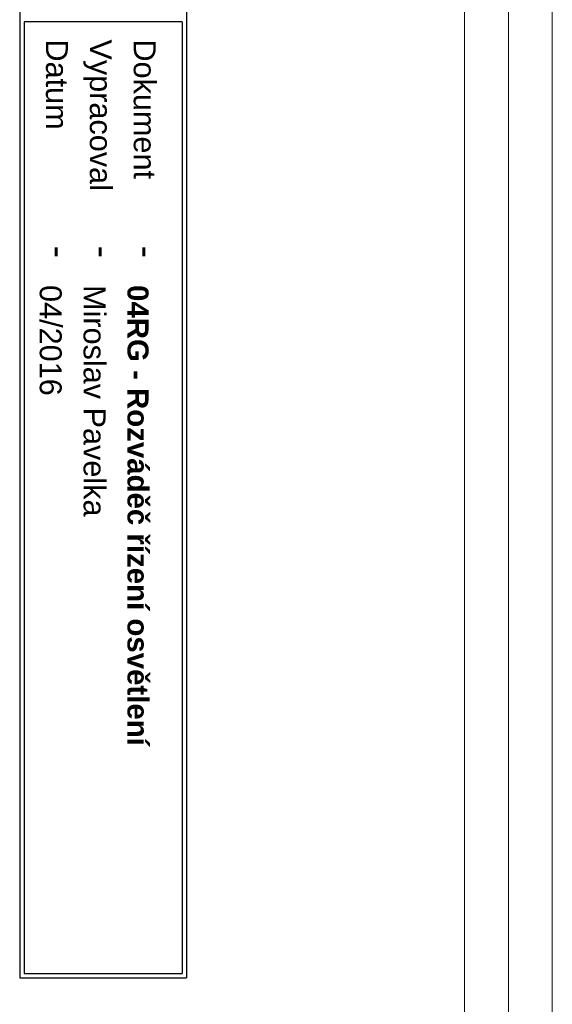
# Model space of a CAD drawing. Extents: x -74 to 5858, y 2827 to 3927.
# Tile 29 of 35: x 4096 to 4156, y 3038 to 3150. Entities that reach past the tile are written whole.
import ezdxf

# ---------------------------------------------------------------- set-up
doc = ezdxf.new("R2010")
doc.units = 0
doc.header["$MEASUREMENT"] = 0
doc.layers.add('__Bílá', color=7, linetype='CONTINUOUS')
doc.layers.add('__Vínová 220', color=220, linetype='CONTINUOUS')
doc.styles.add('Arial', font='arial.ttf')

msp = doc.modelspace()

# ---------------------------------------------------------------- linework, layer by layer
at = {"layer": '__Bílá'}
for p, q in [((4095.59, 3320), (4095.59, 3041)), ((4114.59, 3320), (4114.59, 3041)), ((4114.09, 3150), (4096.09, 3150)), ((4096.09, 3150), (4096.09, 3041.5)), ((4114.09, 3150), (4114.09, 3041.5)), ((4095.59, 3041), (4114.59, 3041)), ((4096.09, 3041.5), (4114.09, 3041.5))]:
    msp.add_line(p, q, dxfattribs=at)
at = {"layer": '__Vínová 220', "lineweight": 0}
for p, q in [((4146.28, 3003.74), (4146.28, 3369.82)), ((4151.28, 3003.74), (4151.28, 3369.82)), ((4156.28, 3003.74), (4156.28, 3369.82))]:
    msp.add_line(p, q, dxfattribs=at)

# ---------------------------------------------------------------- texts
at = {"layer": '__Bílá', "style": 'Arial'}
for s, height, p in [('Datum', 2.5, (4098.59, 3148)), ('Vypracoval', 2.5, (4103.59, 3148)), ('Dokument', 2.5, (4108.59, 3148)), ('-', 3, (4098.59, 3124.5)), ('-', 3, (4103.59, 3124.5)), ('-', 3, (4108.59, 3124.5))]:
    msp.add_text(s, height=height, rotation=270, dxfattribs=at).set_placement(p)
at = {"layer": '__Vínová 220', "char_height": 2.5, "attachment_point": 7, "rotation": 270, "style": 'Arial'}
for s, insert in [('04/2016\\P', (4097.84, 3120)), ('Miroslav Pavelka', (4102.84, 3120)), ('{\\fArial|b1|i0|c238|p34;\\H0.96x;04RG - Rozváděč řízení osvětlení}\\P', (4107.84, 3120))]:
    msp.add_mtext(s, dxfattribs=dict(at, insert=insert))

doc.saveas('drawing.dxf')
